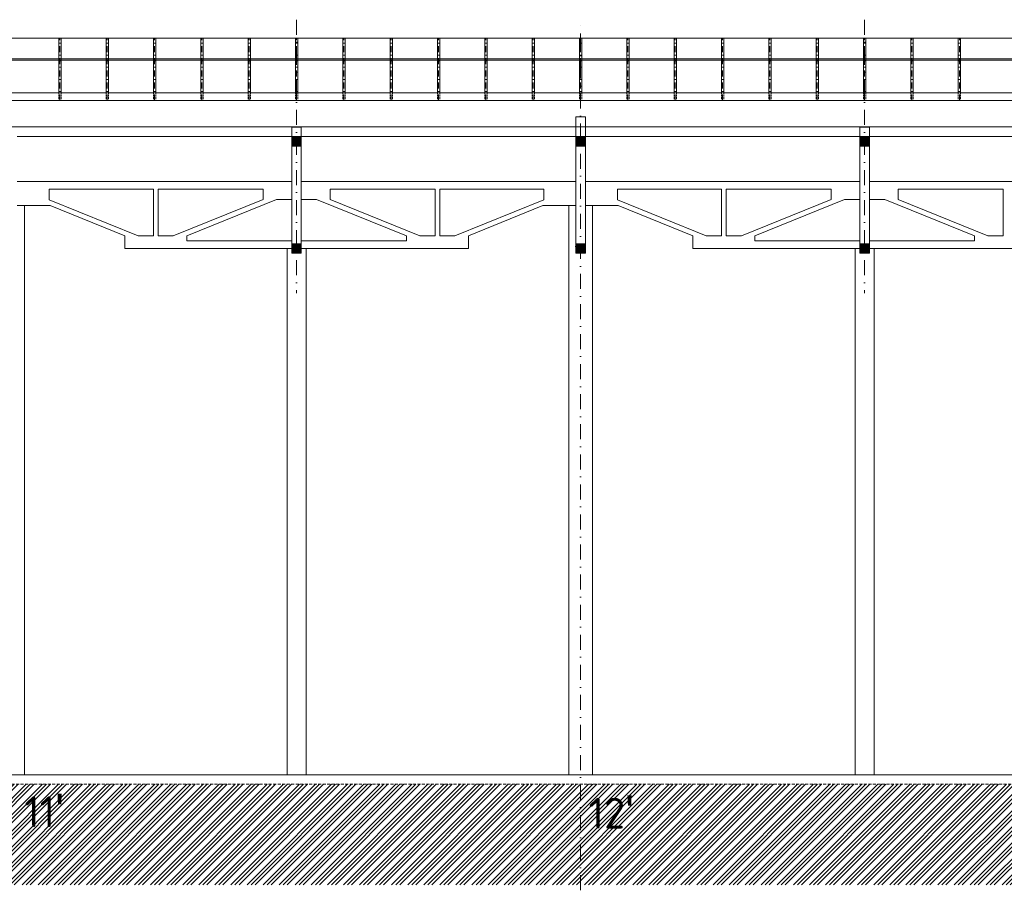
# Model space of a CAD drawing. Header units: millimetres. Extents: x -725694 to 4766210, y -2984614 to 2187451.
# Tile 44 of 256: x 114701 to 135500, y -47075 to -28685. Entities that reach past the tile are written whole.
import ezdxf

# ---------------------------------------------------------------- set-up
doc = ezdxf.new("R2010")
doc.units = ezdxf.units.MM
for name, pattern in [('CENTERX2', [101.6, 63.5, -12.7, 12.7, -12.7]), ('DASHDOT', [25.4, 12.7, -6.35, 0, -6.35]), ('HIDDEN', [9.525, 6.35, -3.175]), ('ČÁRKOVANÁ', [19.05, 12.7, -6.35])]:
    doc.linetypes.add(name, pattern=pattern)
for name, color, linetype, lineweight in [('A99_N_kce-pohl', 7, 'Continuous', 9), ('A99_N_kce-rez-sil', 7, 'Continuous', 18), ('A99_N_sraf', 7, 'Continuous', 0), ('A99_N_sraf @ 100', 7, 'Continuous', 0), ('A99_N_sraf @ 200', 7, 'Continuous', 0), ('A99_N_sraf @ 50 (2)', 7, 'Continuous', 0), ('A99_N_txt-popis-200', 7, 'Continuous', 5), ('A99_S_kce-pohl', 7, 'Continuous', 5), ('A99_S_kce-rez-sil', 7, 'Continuous', 15), ('A99_S_osy', 7, 'CENTERX2', 5)]:
    doc.layers.add(name, color=color, linetype=linetype, lineweight=lineweight)
doc.styles.add('ad_popis 100', font='isocpeur.ttf', dxfattribs={"height": 200})
pattern_1 = [(45, (120790, -250), (-28.28427, 28.28427), []), (45, (120801.314, -250), (-28.28427, 28.28427), []), (45, (120823.94, -250), (-16.970563, 39.59798), [16, -8, 0, -8])]
pattern_2 = [(45, (120790, -2450), (-28.28427, 28.28427), []), (45, (120801.314, -2450), (-28.28427, 28.28427), []), (45, (120823.94, -2450), (-16.970563, 39.59798), [16, -8, 0, -8])]
pattern_3 = [(45, (114790, -250), (-28.28427, 28.28427), []), (45, (114801.314, -250), (-28.28427, 28.28427), []), (45, (114823.94, -250), (-16.970563, 39.59798), [16, -8, 0, -8])]
pattern_4 = [(45, (114790, -2450), (-28.28427, 28.28427), []), (45, (114801.314, -2450), (-28.28427, 28.28427), []), (45, (114823.94, -2450), (-16.970563, 39.59798), [16, -8, 0, -8])]
pattern_5 = [(45, (126790, -250), (-28.28427, 28.28427), []), (45, (126801.314, -250), (-28.28427, 28.28427), []), (45, (126823.94, -250), (-16.970563, 39.59798), [16, -8, 0, -8])]
pattern_6 = [(45, (126790, -2450), (-28.28427, 28.28427), []), (45, (126801.314, -2450), (-28.28427, 28.28427), []), (45, (126823.94, -2450), (-16.970563, 39.59798), [16, -8, 0, -8])]

# ---------------------------------------------------------------- blocks, each defined once
blk = doc.blocks.new('*U6364')
at = {"layer": 'A99_N_sraf @ 100', "lineweight": 0, "ltscale": 2, "transparency": 33554687}
h = blk.add_hatch(dxfattribs=at)
h.set_pattern_fill('ZELEZOBETON', color=256, scale=8)
h.set_pattern_definition(pattern_1)
h.paths.add_polyline_path([(126650, -31355), (126650, -31155), (126450, -31155), (126450, -31355)])
at = {"layer": 'A99_N_sraf @ 200', "lineweight": 0, "ltscale": 2, "transparency": 33554687}
h = blk.add_hatch(dxfattribs=at)
h.set_pattern_fill('ZELEZOBETON', color=256, scale=8)
h.set_pattern_definition(pattern_1)
h.paths.add_polyline_path([(126650, -31355), (126650, -31155), (126450, -31155), (126450, -31355)])
at = {"layer": 'A99_N_sraf @ 50 (2)', "lineweight": 0, "ltscale": 2, "transparency": 33554687}
h = blk.add_hatch(dxfattribs=at)
h.set_pattern_fill('ZELEZOBETON', color=256, scale=8)
h.set_pattern_definition(pattern_1)
h.paths.add_polyline_path([(126650, -31355), (126650, -31155), (126450, -31155), (126450, -31355)])
blk = doc.blocks.new('*U6365')
at = {"layer": 'A99_N_sraf @ 100', "lineweight": 0, "ltscale": 2, "transparency": 33554687}
h = blk.add_hatch(dxfattribs=at)
h.set_pattern_fill('ZELEZOBETON', color=256, scale=8)
h.set_pattern_definition(pattern_2)
h.paths.add_polyline_path([(126650, -33615), (126650, -33417), (126450, -33417), (126450, -33615)])
at = {"layer": 'A99_N_sraf @ 200', "lineweight": 0, "ltscale": 2, "transparency": 33554687}
h = blk.add_hatch(dxfattribs=at)
h.set_pattern_fill('ZELEZOBETON', color=256, scale=8)
h.set_pattern_definition(pattern_2)
h.paths.add_polyline_path([(126650, -33615), (126650, -33417), (126450, -33417), (126450, -33615)])
at = {"layer": 'A99_N_sraf @ 50 (2)', "lineweight": 0, "ltscale": 2, "transparency": 33554687}
h = blk.add_hatch(dxfattribs=at)
h.set_pattern_fill('ZELEZOBETON', color=256, scale=8)
h.set_pattern_definition(pattern_2)
h.paths.add_polyline_path([(126650, -33615), (126650, -33417), (126450, -33417), (126450, -33615)])
blk = doc.blocks.new('*U6386')
at = {"layer": 'A99_N_sraf @ 100', "lineweight": 0, "ltscale": 2, "transparency": 33554687}
h = blk.add_hatch(dxfattribs=at)
h.set_pattern_fill('ZELEZOBETON', color=256, scale=8)
h.set_pattern_definition(pattern_3)
h.paths.add_polyline_path([(120650, -31355), (120650, -31155), (120450, -31155), (120450, -31355)])
at = {"layer": 'A99_N_sraf @ 200', "lineweight": 0, "ltscale": 2, "transparency": 33554687}
h = blk.add_hatch(dxfattribs=at)
h.set_pattern_fill('ZELEZOBETON', color=256, scale=8)
h.set_pattern_definition(pattern_3)
h.paths.add_polyline_path([(120650, -31355), (120650, -31155), (120450, -31155), (120450, -31355)])
at = {"layer": 'A99_N_sraf @ 50 (2)', "lineweight": 0, "ltscale": 2, "transparency": 33554687}
h = blk.add_hatch(dxfattribs=at)
h.set_pattern_fill('ZELEZOBETON', color=256, scale=8)
h.set_pattern_definition(pattern_3)
h.paths.add_polyline_path([(120650, -31355), (120650, -31155), (120450, -31155), (120450, -31355)])
blk = doc.blocks.new('*U6387')
at = {"layer": 'A99_N_sraf @ 100', "lineweight": 0, "ltscale": 2, "transparency": 33554687}
h = blk.add_hatch(dxfattribs=at)
h.set_pattern_fill('ZELEZOBETON', color=256, scale=8)
h.set_pattern_definition(pattern_4)
h.paths.add_polyline_path([(120650, -33615), (120650, -33417), (120450, -33417), (120450, -33615)])
at = {"layer": 'A99_N_sraf @ 200', "lineweight": 0, "ltscale": 2, "transparency": 33554687}
h = blk.add_hatch(dxfattribs=at)
h.set_pattern_fill('ZELEZOBETON', color=256, scale=8)
h.set_pattern_definition(pattern_4)
h.paths.add_polyline_path([(120650, -33615), (120650, -33417), (120450, -33417), (120450, -33615)])
at = {"layer": 'A99_N_sraf @ 50 (2)', "lineweight": 0, "ltscale": 2, "transparency": 33554687}
h = blk.add_hatch(dxfattribs=at)
h.set_pattern_fill('ZELEZOBETON', color=256, scale=8)
h.set_pattern_definition(pattern_4)
h.paths.add_polyline_path([(120650, -33615), (120650, -33417), (120450, -33417), (120450, -33615)])
blk = doc.blocks.new('*U6388')
at = {"layer": 'A99_N_sraf @ 100', "lineweight": 0, "ltscale": 2, "transparency": 33554687}
h = blk.add_hatch(dxfattribs=at)
h.set_pattern_fill('ZELEZOBETON', color=256, scale=8)
h.set_pattern_definition(pattern_5)
h.paths.add_polyline_path([(132650, -31355), (132650, -31155), (132450, -31155), (132450, -31355)])
at = {"layer": 'A99_N_sraf @ 200', "lineweight": 0, "ltscale": 2, "transparency": 33554687}
h = blk.add_hatch(dxfattribs=at)
h.set_pattern_fill('ZELEZOBETON', color=256, scale=8)
h.set_pattern_definition(pattern_5)
h.paths.add_polyline_path([(132650, -31355), (132650, -31155), (132450, -31155), (132450, -31355)])
at = {"layer": 'A99_N_sraf @ 50 (2)', "lineweight": 0, "ltscale": 2, "transparency": 33554687}
h = blk.add_hatch(dxfattribs=at)
h.set_pattern_fill('ZELEZOBETON', color=256, scale=8)
h.set_pattern_definition(pattern_5)
h.paths.add_polyline_path([(132650, -31355), (132650, -31155), (132450, -31155), (132450, -31355)])
blk = doc.blocks.new('*U6389')
at = {"layer": 'A99_N_sraf @ 100', "lineweight": 0, "ltscale": 2, "transparency": 33554687}
h = blk.add_hatch(dxfattribs=at)
h.set_pattern_fill('ZELEZOBETON', color=256, scale=8)
h.set_pattern_definition(pattern_6)
h.paths.add_polyline_path([(132650, -33615), (132650, -33417), (132450, -33417), (132450, -33615)])
at = {"layer": 'A99_N_sraf @ 200', "lineweight": 0, "ltscale": 2, "transparency": 33554687}
h = blk.add_hatch(dxfattribs=at)
h.set_pattern_fill('ZELEZOBETON', color=256, scale=8)
h.set_pattern_definition(pattern_6)
h.paths.add_polyline_path([(132650, -33615), (132650, -33417), (132450, -33417), (132450, -33615)])
at = {"layer": 'A99_N_sraf @ 50 (2)', "lineweight": 0, "ltscale": 2, "transparency": 33554687}
h = blk.add_hatch(dxfattribs=at)
h.set_pattern_fill('ZELEZOBETON', color=256, scale=8)
h.set_pattern_definition(pattern_6)
h.paths.add_polyline_path([(132650, -33615), (132650, -33417), (132450, -33417), (132450, -33615)])

msp = doc.modelspace()

# ---------------------------------------------------------------- hatches: boundary and pattern name
at = {"layer": 'A99_N_sraf @ 200', "linetype": 'Continuous', "lineweight": 0}
h = msp.add_hatch(dxfattribs=at)
h.set_pattern_fill('ZEM_PUVODNI', color=256, scale=0.3, angle=90)
h.set_pattern_definition([(225, (-1008875, 174330), (169.705627, -169.705627), []), (225, (-1008959.85, 174330), (169.705627, -169.705627), []), (225, (-1009044.7, 174330), (169.705627, -169.705627), [])])
h.paths.add_polyline_path([(-150, -44835), (-150, -46960), (155112.5, -46960), (155112.5, -44835)])

# ---------------------------------------------------------------- linework, layer by layer
at = {"layer": 'A99_N_kce-pohl', "color": 1, "linetype": 'Continuous'}
for p, q in [((115525, -30210), (115525, -29075)), ((115575, -30210), (115575, -29075)), ((116525, -30210), (116525, -29075)), ((116575, -30210), (116575, -29075)), ((117525, -30210), (117525, -29075)), ((117575, -30210), (117575, -29075)), ((118525, -30210), (118525, -29075)), ((118575, -30210), (118575, -29075)), ((119525, -30210), (119525, -29075)), ((119575, -30210), (119575, -29075)), ((120525, -30210), (120525, -29075)), ((120575, -30210), (120575, -29075)), ((121525, -30210), (121525, -29075)), ((121575, -30210), (121575, -29075)), ((122525, -30210), (122525, -29075)), ((122575, -30210), (122575, -29075)), ((123525, -30210), (123525, -29075)), ((123575, -30210), (123575, -29075)), ((124525, -30210), (124525, -29075)), ((124575, -30210), (124575, -29075)), ((125525, -30210), (125525, -29075)), ((125575, -30210), (125575, -29075)), ((126525, -30210), (126525, -29075)), ((126575, -30210), (126575, -29075)), ((127525, -30210), (127525, -29075)), ((127575, -30210), (127575, -29075)), ((128525, -30210), (128525, -29075)), ((128575, -30210), (128575, -29075)), ((129525, -30210), (129525, -29075)), ((129575, -30210), (129575, -29075)), ((130525, -30210), (130525, -29075)), ((130575, -30210), (130575, -29075)), ((131525, -30210), (131525, -29075)), ((131575, -30210), (131575, -29075)), ((132525, -30210), (132525, -29075)), ((132575, -30210), (132575, -29075)), ((133525, -30210), (133525, -29075)), ((133575, -30210), (133575, -29075)), ((134525, -30210), (134525, -29075)), ((134575, -30210), (134575, -29075))]:
    msp.add_line(p, q, dxfattribs=at)
at = {"layer": 'A99_N_kce-pohl', "color": 1, "linetype": 'DASHDOT', "lineweight": 5, "ltscale": 10}
for p, q in [((115550, -30390), (115550, -29075)), ((116550, -30390), (116550, -29075)), ((117550, -30390), (117550, -29075)), ((118550, -30390), (118550, -29075)), ((119550, -30390), (119550, -29075)), ((120550, -30390), (120550, -29075)), ((121550, -30390), (121550, -29075)), ((122550, -30390), (122550, -29075)), ((123550, -30390), (123550, -29075)), ((124550, -30390), (124550, -29075)), ((125550, -30390), (125550, -29075)), ((126550, -30390), (126550, -29075)), ((127550, -30390), (127550, -29075)), ((128550, -30390), (128550, -29075)), ((129550, -30390), (129550, -29075)), ((130550, -30390), (130550, -29075)), ((131550, -30390), (131550, -29075)), ((132550, -30390), (132550, -29075)), ((133550, -30390), (133550, -29075)), ((134550, -30390), (134550, -29075))]:
    msp.add_line(p, q, dxfattribs=at)
at = {"layer": 'A99_N_kce-pohl', "color": 1, "linetype": 'Continuous'}
for points in [[(11930, -29075), (144620, -29075)], [(144550, -30230), (12000, -30230)]]:
    msp.add_lwpolyline(points, dxfattribs=at)
at = {"layer": 'A99_N_kce-pohl', "color": 1, "linetype": 'Continuous', "lineweight": 9, "flags": 128}
for points in [[(115525, -29540), (115575, -29540), (115575, -29557.5), (115525, -29557.5)], [(116525, -29540), (116575, -29540), (116575, -29557.5), (116525, -29557.5)], [(117525, -29540), (117575, -29540), (117575, -29557.5), (117525, -29557.5)], [(118525, -29540), (118575, -29540), (118575, -29557.5), (118525, -29557.5)], [(119525, -29540), (119575, -29540), (119575, -29557.5), (119525, -29557.5)], [(120525, -29540), (120575, -29540), (120575, -29557.5), (120525, -29557.5)], [(121525, -29540), (121575, -29540), (121575, -29557.5), (121525, -29557.5)], [(122525, -29540), (122575, -29540), (122575, -29557.5), (122525, -29557.5)], [(123525, -29540), (123575, -29540), (123575, -29557.5), (123525, -29557.5)], [(124525, -29540), (124575, -29540), (124575, -29557.5), (124525, -29557.5)], [(125525, -29540), (125575, -29540), (125575, -29557.5), (125525, -29557.5)], [(126525, -29540), (126575, -29540), (126575, -29557.5), (126525, -29557.5)], [(127525, -29540), (127575, -29540), (127575, -29557.5), (127525, -29557.5)], [(128525, -29540), (128575, -29540), (128575, -29557.5), (128525, -29557.5)], [(129525, -29540), (129575, -29540), (129575, -29557.5), (129525, -29557.5)], [(130525, -29540), (130575, -29540), (130575, -29557.5), (130525, -29557.5)], [(131525, -29540), (131575, -29540), (131575, -29557.5), (131525, -29557.5)], [(132525, -29540), (132575, -29540), (132575, -29557.5), (132525, -29557.5)], [(133525, -29540), (133575, -29540), (133575, -29557.5), (133525, -29557.5)], [(134525, -29540), (134575, -29540), (134575, -29557.5), (134525, -29557.5)]]:
    msp.add_lwpolyline(points, close=True, dxfattribs=at)
at = {"layer": 'A99_N_kce-pohl', "color": 1, "linetype": 'ČÁRKOVANÁ', "ltscale": 3}
for points in [[(115525, -30210), (115525, -30390)], [(115575, -30210), (115575, -30390)], [(116525, -30210), (116525, -30390)], [(116575, -30210), (116575, -30390)], [(117525, -30210), (117525, -30390)], [(117575, -30210), (117575, -30390)], [(118525, -30210), (118525, -30390)], [(118575, -30210), (118575, -30390)], [(119525, -30210), (119525, -30390)], [(119575, -30210), (119575, -30390)], [(120525, -30210), (120525, -30390)], [(120575, -30210), (120575, -30390)], [(121525, -30210), (121525, -30390)], [(121575, -30210), (121575, -30390)], [(122525, -30210), (122525, -30390)], [(122575, -30210), (122575, -30390)], [(123525, -30210), (123525, -30390)], [(123575, -30210), (123575, -30390)], [(124525, -30210), (124525, -30390)], [(124575, -30210), (124575, -30390)], [(125525, -30210), (125525, -30390)], [(125575, -30210), (125575, -30390)], [(126525, -30210), (126525, -30390)], [(126575, -30210), (126575, -30390)], [(127525, -30210), (127525, -30390)], [(127575, -30210), (127575, -30390)], [(128525, -30210), (128525, -30390)], [(128575, -30210), (128575, -30390)], [(129525, -30210), (129525, -30390)], [(129575, -30210), (129575, -30390)], [(130525, -30210), (130525, -30390)], [(130575, -30210), (130575, -30390)], [(131525, -30210), (131525, -30390)], [(131575, -30210), (131575, -30390)], [(132525, -30210), (132525, -30390)], [(132575, -30210), (132575, -30390)], [(133525, -30210), (133525, -30390)], [(133575, -30210), (133575, -30390)], [(134525, -30210), (134525, -30390)], [(134575, -30210), (134575, -30390)]]:
    msp.add_lwpolyline(points, dxfattribs=at)
at = {"layer": 'A99_N_kce-rez-sil', "color": 1, "linetype": 'Continuous', "flags": 128}
for points in [[(144620, -29510), (11930, -29510)], [(144550, -29540), (11965, -29540)]]:
    msp.add_lwpolyline(points, dxfattribs=at)
at = {"layer": 'A99_S_kce-pohl', "linetype": 'Continuous'}
for p, q in [((126450, -33515), (126450, -30735)), ((126650, -30735), (126450, -30735)), ((126450, -33515), (126450, -30735)), ((126650, -30735), (126450, -30735)), ((126650, -33515), (126650, -30735)), ((126650, -33515), (126650, -30735)), ((120450, -33515), (120450, -30955)), ((120650, -30955), (120450, -30955)), ((120650, -33515), (120650, -30955)), ((132450, -33515), (132450, -30955)), ((132650, -30955), (132450, -30955)), ((132650, -33515), (132650, -30955)), ((120450, -31150.5), (114650, -31150.5)), ((126450, -31150.5), (120650, -31150.5)), ((132450, -31150.5), (126650, -31150.5)), ((138450, -31150.5), (132650, -31150.5)), ((120450, -32105), (114650, -32105)), ((126450, -32105), (120650, -32105)), ((132450, -32105), (126650, -32105)), ((138450, -32105), (132650, -32105)), ((117525, -32265.9), (115326.8, -32265.9)), ((115326.8, -32488.9), (115326.8, -32265.9)), ((117525, -33253.1), (117525, -32265.9)), ((119842.7, -32265.9), (117625, -32265.9)), ((117625, -33253.1), (117625, -32265.9)), ((119842.7, -32480.9), (119842.7, -32265.9)), ((123475, -32265.9), (121257.3, -32265.9)), ((121257.3, -32480.9), (121257.3, -32265.9)), ((123475, -33253.1), (123475, -32265.9)), ((125773.2, -32265.9), (123575, -32265.9)), ((123575, -33253.1), (123575, -32265.9)), ((125773.2, -32488.9), (125773.2, -32265.9)), ((129525, -32265.9), (127326.8, -32265.9)), ((127326.8, -32488.9), (127326.8, -32265.9)), ((129525, -33253.1), (129525, -32265.9)), ((131842.7, -32265.9), (129625, -32265.9)), ((129625, -33253.1), (129625, -32265.9)), ((131842.7, -32480.9), (131842.7, -32265.9)), ((135475, -32265.9), (133257.3, -32265.9)), ((133257.3, -32480.9), (133257.3, -32265.9)), ((135475, -33253.1), (135475, -32265.9)), ((114650, -32611.9), (115344.8, -32611.9)), ((114800, -44635), (114800, -32611.9)), ((117203.5, -33253.1), (115326.8, -32488.9)), ((116919.5, -33253.1), (115344.8, -32611.9)), ((117946.5, -33253.1), (119842.7, -32480.9)), ((118230.5, -33253.1), (120126.7, -32480.9)), ((120126.7, -32480.9), (120450, -32480.9)), ((120973.3, -32480.9), (120650, -32480.9)), ((122869.5, -33253.1), (120973.3, -32480.9)), ((123153.5, -33253.1), (121257.3, -32480.9)), ((123896.5, -33253.1), (125773.2, -32488.9)), ((124180.5, -33253.1), (125755.2, -32611.9)), ((126450, -32611.9), (125755.2, -32611.9)), ((126300, -44635), (126300, -32611.9)), ((126650, -32611.9), (127344.8, -32611.9)), ((126800, -44635), (126800, -32611.9)), ((129203.5, -33253.1), (127326.8, -32488.9)), ((128919.5, -33253.1), (127344.8, -32611.9)), ((129946.5, -33253.1), (131842.7, -32480.9)), ((130230.5, -33253.1), (132126.7, -32480.9)), ((132126.7, -32480.9), (132450, -32480.9)), ((132973.3, -32480.9), (132650, -32480.9)), ((134869.5, -33253.1), (132973.3, -32480.9)), ((135153.5, -33253.1), (133257.3, -32480.9)), ((116919.5, -33515), (116919.5, -33253.1)), ((117203.5, -33253.1), (117525, -33253.1)), ((117625, -33253.1), (117946.5, -33253.1)), ((118230.5, -33253.1), (118230.5, -33354.1)), ((122869.5, -33253.1), (122869.5, -33354.1)), ((123475, -33253.1), (123153.5, -33253.1)), ((123896.5, -33253.1), (123575, -33253.1)), ((124180.5, -33515), (124180.5, -33253.1)), ((128919.5, -33515), (128919.5, -33253.1)), ((129203.5, -33253.1), (129525, -33253.1)), ((129625, -33253.1), (129946.5, -33253.1)), ((130230.5, -33253.1), (130230.5, -33354.1)), ((134869.5, -33253.1), (134869.5, -33354.1)), ((135475, -33253.1), (135153.5, -33253.1)), ((120450, -33354.1), (118230.5, -33354.1)), ((122869.5, -33354.1), (120650, -33354.1)), ((132450, -33354.1), (130230.5, -33354.1)), ((134869.5, -33354.1), (132650, -33354.1)), ((124180.5, -33515), (116919.5, -33515)), ((120350, -44635), (120350, -33515)), ((120450, -33515), (120650, -33515)), ((120750, -44635), (120750, -33515)), ((136180.5, -33515), (128919.5, -33515)), ((132350, -44635), (132350, -33515)), ((132450, -33515), (132650, -33515)), ((132750, -44635), (132750, -33515))]:
    msp.add_line(p, q, dxfattribs=at)
for points in [[(144450, -30390), (12100, -30390)], [(12100, -30950), (144450, -30950)]]:
    msp.add_lwpolyline(points, dxfattribs=at)
at = {"layer": 'A99_S_kce-rez-sil', "linetype": 'Continuous'}
msp.add_line((5450, -44635), (150800, -44635), dxfattribs=at)
at = {"layer": 'A99_S_kce-rez-sil', "color": 7, "linetype": 'HIDDEN', "lineweight": 5, "ltscale": 10}
msp.add_line((-150, -44835), (151100, -44835), dxfattribs=at)
at = {"layer": 'A99_S_kce-rez-sil', "linetype": 'Continuous', "flags": 128}
for points in [[(120450, -31155), (120650, -31155), (120650, -31355), (120450, -31355)], [(126450, -31155), (126650, -31155), (126650, -31355), (126450, -31355)], [(132450, -31155), (132650, -31155), (132650, -31355), (132450, -31355)], [(120450, -33417.3), (120650, -33417.3), (120650, -33615), (120450, -33615)], [(126450, -33417.3), (126650, -33417.3), (126650, -33615), (126450, -33615)], [(132450, -33417.3), (132650, -33417.3), (132650, -33615), (132450, -33615)]]:
    msp.add_lwpolyline(points, close=True, dxfattribs=at)
at = {"layer": 'A99_S_osy', "linetype": 'DASHDOT', "lineweight": 5, "ltscale": 25}
for p, q in [((120550, -28685), (120550, -34460)), ((126550, -47075), (126550, -28685)), ((132550, -28685), (132550, -34460))]:
    msp.add_line(p, q, dxfattribs=at)

# ---------------------------------------------------------------- block references
at = {"layer": 'A99_N_sraf', "color": 4, "linetype": 'Continuous', "lineweight": 0}
for name in ['*U6386', '*U6364', '*U6388', '*U6387', '*U6365', '*U6389']:
    msp.add_blockref(name, (0, 0), dxfattribs=at)

# ---------------------------------------------------------------- texts
at = {"layer": 'A99_N_txt-popis-200', "color": 1, "lineweight": 0, "char_height": 650, "attachment_point": 1, "style": 'ad_popis 100'}
for s, insert in [("11{\\fArial|b0|i0|c238|p34;\\H1.08333x;'}", (114800, -45036.5)), ("12{\\fArial|b0|i0|c238|p34;\\H1.08333x;'}", (126720, -45066.5))]:
    msp.add_mtext_dynamic_manual_height_columns(s, width=832.5, gutter_width=1000, heights=[0], dxfattribs=dict(at, insert=insert))

doc.saveas('drawing.dxf')
